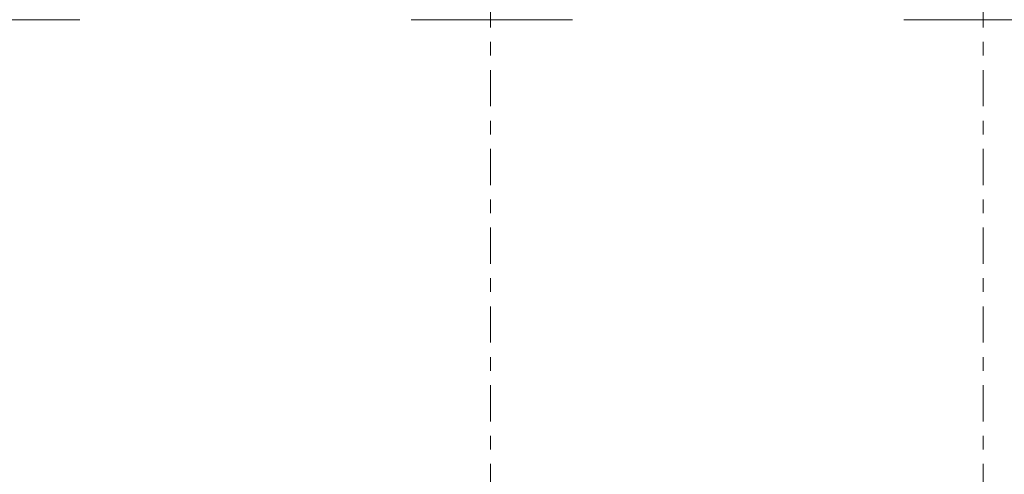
# Model space of a CAD drawing. Header units: metres. Extents: x -3.6 to 84.5, y -11 to 16.8.
# Tile 113 of 229: x 33.1 to 40.3, y -3.5 to -0.2. Entities that reach past the tile are written whole.
import ezdxf

# ---------------------------------------------------------------- set-up
doc = ezdxf.new("R2010")
doc.units = ezdxf.units.M
doc.header["$MEASUREMENT"] = 0
doc.linetypes.add('Strichlinie doppelt', pattern=[0.546806, 0.264583, -0.105833, 0.070556, -0.105833])
doc.layers.add('451 - Universal.Achsen Raster', color=7, linetype='Continuous')
doc.layers.add('604 - Struktur.Wand Aussen', color=7, linetype='Continuous')

msp = doc.modelspace()

# ---------------------------------------------------------------- linework, layer by layer
at = {"layer": '451 - Universal.Achsen Raster', "color": 160, "linetype": 'Strichlinie doppelt', "lineweight": 9, "true_color": 0x3232ff}
for p, q in [((36.53, -10.585), (36.53, 16.355)), ((40.13, -10.585), (40.13, 16.355))]:
    msp.add_line(p, q, dxfattribs=at)
at = {"layer": '604 - Struktur.Wand Aussen', "color": 7, "linetype": 'Continuous', "lineweight": 5, "flags": 128}
for points in [[(32.35, -0.155), (33.53, -0.155)], [(35.95, -0.155), (37.13, -0.155)], [(39.55, -0.155), (40.73, -0.155)]]:
    msp.add_lwpolyline(points, dxfattribs=at)

doc.saveas('drawing.dxf')
